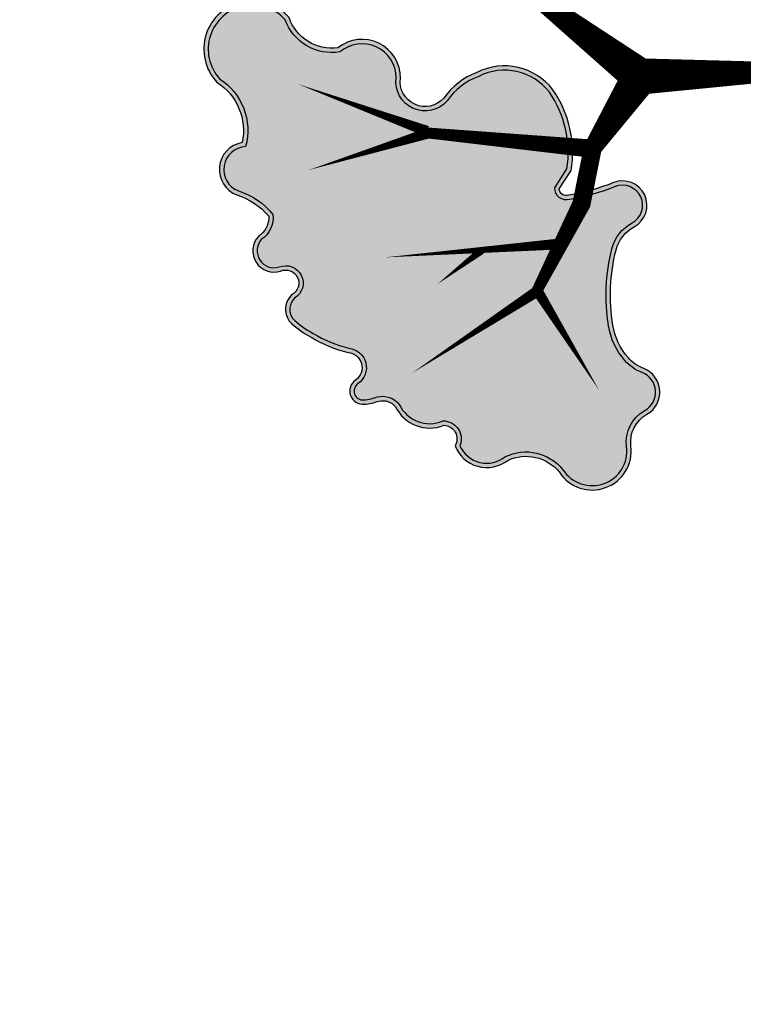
# Model space of a CAD drawing. Header units: metres. Extents: x -499360 to 60282433, y -11592314 to 5708004.
# Tile 26 of 128: x 32353314 to 32353325, y 5707902 to 5707917. Entities that reach past the tile are written whole.
import ezdxf

# ---------------------------------------------------------------- set-up
doc = ezdxf.new("R2010")
doc.units = ezdxf.units.M
doc.header["$LTSCALE"] = 0.75
doc.layers.get('0').update_dxf_attribs({"linetype": 'CONTINUOUS'})
for name, color, linetype, transparency in [('10414944$0$PF-Krone', 33, 'CONTINUOUS', 0.7), ('10414944$0$PF-Krone_SOL', 70, 'CONTINUOUS', 0.7), ('10414944$0$ST-Baum', 7, 'CONTINUOUS', 0.7)]:
    doc.layers.add(name, color=color, linetype=linetype, transparency=transparency)
doc.layers.add('10414944$0$PF-Stamm', color=7, linetype='CONTINUOUS', true_color=0x5f5144, transparency=0.7)

# ---------------------------------------------------------------- blocks, each defined once
blk = doc.blocks.new('10414944$0$PF-BAUM_12')
at = {"layer": '10414944$0$PF-Krone_SOL', "transparency": 33554457}
h = blk.add_hatch(color=256, dxfattribs=at)
h.dxf.hatch_style = 1
h.set_gradient(color1=(88, 186, 72), color2=(175, 217, 170), tint=1, name='INVSPHERICAL')
edge = h.paths.add_edge_path()
edge.add_arc((-1.2758, 1.3994), 0.541, 250.24695, 303.42795)
edge.add_arc((-0.5984, 0.4188), 0.6511, 94.3691, 125.64085, ccw=False)
edge.add_arc((-0.5871, 0.2707), 0.7996, 79.90604, 94.3691, ccw=False)
edge.add_arc((-0.4074, 1.2805), 0.2261, 259.90604, 345.03676)
edge.add_arc((3.3556, 0.2748), 3.669, 162.18441, 165.03676, ccw=False)
edge.add_arc((-0.2456, 1.4321), 0.1137, 342.18441, 421.4181)
edge.add_arc((-0.3772, 1.1907), 0.3886, 61.4181, 105.41791)
edge.add_arc((-0.4936, 1.6129), 0.0494, 76.86771, 285.41791, ccw=False)
edge.add_arc((-0.4342, 1.767), 0.1165, 245.55227, 317.8819)
edge.add_arc((-0.4413, 1.8543), 0.1901, 299.50673, 335.70732)
edge.add_arc((-0.3904, 1.8889), 0.1664, 317.30956, 366.51685)
edge.add_arc((-0.3153, 1.9138), 0.0904, 356.14997, 452.32983)
edge.add_arc((-0.2837, 2.1143), 0.1157, 186.39549, 252.21854, ccw=False)
edge.add_arc((-0.1459, 2.1399), 0.2556, 124.29677, 188.65244, ccw=False)
edge.add_arc((-0.3624, 2.4158), 0.0972, 318.21291, 468.93962)
edge.add_arc((-0.4455, 2.5549), 0.0698, 219.68848, 317.56803, ccw=False)
edge.add_arc((-0.5987, 2.0825), 0.4392, 76.91022, 116.54495)
edge.add_arc((-1.4951, 4.5572), 2.1964, 281.7611, 288.58893, ccw=False)
edge.add_arc((-1.0114, 0.8578), 1.5496, 91.33232, 98.00209)
edge.add_arc((-1.1102, 1.691), 0.7109, 99.4638, 131.76215)
edge.add_arc((-1.4773, 2.1554), 0.1252, 148.24675, 256.0758)
edge.add_arc((-1.5238, 1.968), 0.068, -114.95559, 76.0758, ccw=False)
edge.add_arc((-1.6369, 1.7248), 0.2002, 65.04441, 122.10831)
edge.add_arc((-1.7899, 1.9686), 0.0876, 221.63135, 302.10831, ccw=False)
edge.add_arc((-1.9603, 1.8172), 0.1403, 41.63135, 166.86476)
edge.add_arc((-2.3449, 1.9519), 0.2684, 321.94948, 337.47523, ccw=False)
edge.add_line((-2.1335, 1.7864), (-2.2407, 1.6721))
edge.add_arc((-2.0502, 1.5575), 0.2224, 148.95684, 261.83304)
edge.add_arc((-2.0149, 1.0239), 0.3205, 78.77175, 102.0334, ccw=False)
edge.add_arc((0.8412, 15.4111), 14.3475, 258.77175, 259.65948)
edge.add_arc((-1.7568, 1.1728), 0.1259, 30.35605, 79.65948, ccw=False)
edge.add_arc((-1.8871, 1.0965), 0.2769, -0.49344, 30.35605, ccw=False)
edge.add_arc((-1.3602, 1.092), 0.25, 179.50656, 221.3188)
edge.add_line((-1.548, 0.9269), (-1.4587, 0.8902))
edge = h.paths.add_edge_path()
edge.add_arc((-2.0595, -1.0849), 0.2169, 117.74302, 251.42792, ccw=False)
edge.add_arc((-2.2535, -0.7961), 0.1343, 313.86708, 413.87286)
edge.add_arc((-1.1381, 0.5382), 1.6051, 221.524, 229.78899, ccw=False)
edge.add_arc((-2.2843, -0.4137), 0.1251, 108.79801, 243.70289, ccw=False)
edge.add_arc((-2.2657, -0.171), 0.1376, 244.61148, 299.82424)
edge.add_arc((-2.4922, 0.2242), 0.593, 299.82424, 314.8752)
edge.add_arc((-2.3634, 0.0948), 0.4104, 314.8752, 336.56068)
edge.add_arc((-2.0604, -0.1191), 0.0893, 34.54703, 142.23332)
edge.add_arc((-2.2509, -0.0174), 0.1288, 205.94005, 338.60504, ccw=False)
edge.add_arc((-1.1082, 0.8264), 1.5473, 211.54423, 215.57485, ccw=False)
edge.add_arc((-2.1647, 0.1359), 0.2879, 123.29344, 204.40631, ccw=False)
edge.add_arc((-2.4675, 0.6266), 0.289, 300.05521, 335.40006)
edge.add_arc((-2.1302, 0.4722), 0.0819, 58.40023, 155.40006, ccw=False)
edge.add_arc((-2.0455, 0.6099), 0.0798, 238.40023, 306.42037)
edge.add_arc((-2.2163, 0.8415), 0.3675, 306.42037, 341.49291)
edge.add_arc((-1.7884, 0.6982), 0.0838, 72.42881, 161.49291, ccw=False)
edge.add_arc((-1.597, 1.3024), 0.5499, 252.42881, 281.6379)
edge.add_arc((-1.3833, 0.6006), 0.1928, 8.24792, 122.23097, ccw=False)
edge.add_arc((1.4313, 0.4424), 2.6303, 175.94647, 181.0704)
edge.add_arc((-2.004, 0.487), 0.8109, 332.60613, 353.35791, ccw=False)
edge.add_arc((-1.1696, 0.0546), 0.1289, 152.60613, 239.81282)
edge.add_arc((-1.5709, -0.6354), 0.6693, 44.46317, 59.81282, ccw=False)
edge.add_arc((-1.2417, -0.3122), 0.208, -40.16629, 44.46317, ccw=False)
edge.add_arc((-1.7965, -0.0425), 0.8201, 308.5293, 330.49613, ccw=False)
edge.add_arc((-1.2134, -0.8063), 0.142, 120.58152, 237.17398)
edge.add_arc((-1.3033, -1.1297), 0.2045, -64.491, 86.39602, ccw=False)
edge.add_arc((-1.343, -1.1115), 0.2397, 240.47541, 302.23358, ccw=False)
edge.add_arc((-1.2125, -0.7918), 0.5839, 226.36645, 244.79518, ccw=False)
edge.add_arc((-0.7205, -0.1508), 1.3901, 222.94294, 229.9249, ccw=False)
edge.add_arc((-1.7937, -1.1495), 0.076, 42.91905, 173.49923)
edge.add_arc((-2.058, -1.1133), 0.1908, 248.28955, 351.67144, ccw=False)
edge = h.paths.add_edge_path()
edge.add_arc((1.2059, -0.0381), 0.6649, 150.77336, 194.55575)
edge.add_arc((0.911, -0.0942), 0.3659, 197.65987, 276.75263)
edge.add_arc((0.9525, -0.0442), 0.4134, 270.21516, 305.52412)
edge.add_arc((1.2637, -0.512), 0.1494, -27.72253, 118.39088, ccw=False)
edge.add_arc((1.6106, -0.6627), 0.2295, 159.27348, 288.79741)
edge.add_arc((1.6267, -1.1446), 0.2709, -1.08302, 77.66915, ccw=False)
edge.add_arc((2.1687, -1.0477), 0.2897, 200.61319, 382.93371)
edge.add_arc((2.7072, -0.7257), 0.3429, 147.82265, 217.59096, ccw=False)
edge.add_arc((2.4468, -0.3829), 0.1629, 259.44798, 409.15154)
edge.add_arc((2.7989, 0.0617), 0.4045, 199.71733, 232.62112, ccw=False)
edge.add_arc((2.5485, -0.1163), 0.1368, 103.25927, 162.29814, ccw=False)
edge.add_arc((2.4584, 0.1299), 0.1274, 297.47519, 447.50208)
edge.add_arc((2.4597, 0.3353), 0.0783, 98.81569, 273.11837, ccw=False)
edge.add_arc((2.4, 0.5247), 0.1217, 293.02703, 374.92908)
edge.add_arc((2.0245, 0.3266), 0.5439, 24.94831, 42.11835)
edge.add_arc((1.7775, 0.1571), 0.8417, 39.39937, 55.74996)
edge.add_arc((2.2887, 0.9354), 0.0906, 104.71311, 245.58293, ccw=False)
edge.add_arc((2.2455, 1.1001), 0.0797, 284.71311, 435.28689)
edge.add_arc((2.1786, 0.8455), 0.3429, 75.28689, 90.15444)
edge.add_arc((2.192, 1.2908), 0.1034, 200.54383, 262.03398, ccw=False)
edge.add_arc((1.8708, 1.2323), 0.2255, 5.65523, 92.28552)
edge.add_arc((1.8923, 1.533), 0.0813, 129.46734, 248.0142, ccw=False)
edge.add_arc((1.6377, 1.5925), 0.2029, 0.94133, 108.02708)
edge.add_arc((1.5516, 2.0411), 0.2568, 198.80376, 275.23109, ccw=False)
edge.add_arc((1.081, 1.9053), 0.2335, 13.10923, 167.22877)
edge.add_arc((0.6671, 1.9992), 0.1909, 279.30028, 347.22877, ccw=False)
edge.add_arc((0.7224, 1.6615), 0.1513, 99.30028, 228.80917)
edge.add_arc((0.4652, 1.3676), 0.2392, 21.17444, 48.80917, ccw=False)
edge.add_arc((0.3242, 1.313), 0.3904, -10.78567, 21.17444, ccw=False)
edge.add_arc((-0.3793, 1.447), 1.1066, 325.74486, 349.21433, ccw=False)
edge.add_arc((0.3558, 0.9464), 0.2172, 278.26632, 325.74486, ccw=False)
edge.add_arc((0.408, 0.5869), 0.146, 98.26632, 271.67308)
edge.add_arc((0.4514, -0.8972), 1.3387, 79.76747, 91.67308, ccw=False)
edge.add_arc((0.6892, 0.3779), 0.0423, -16.43247, 90.01007, ccw=False)
edge.add_line((0.7298, 0.3659), (0.6257, 0.2866))
edge = h.paths.add_edge_path()
edge.add_arc((-1.5552, -2.2569), 0.1724, 12.6189, 77.74549)
edge.add_arc((-1.4977, -1.992), 0.0986, 164.18162, 257.74549, ccw=False)
edge.add_arc((-1.7215, -1.8391), 0.1803, 315.6358, 396.22469)
edge.add_arc((-1.4722, -1.6964), 0.1099, 56.01675, 199.16563, ccw=False)
edge.add_arc((-1.3562, -1.5375), 0.087, 231.18436, 306.609)
edge.add_arc((-1.4968, -1.2476), 0.4081, 298.1575, 320.42177)
edge.add_arc((-1.118, -1.5607), 0.0835, 20.65344, 140.42177, ccw=False)
edge.add_arc((-0.9321, -1.4907), 0.1152, 200.65344, 324.15715)
edge.add_arc((-0.5981, -1.7319), 0.2968, 125.84331, 144.15715, ccw=False)
edge.add_arc((-1.1307, -0.9947), 0.6126, 305.84331, 313.76829)
edge.add_arc((-0.6402, -1.5068), 0.0965, 35.28302, 133.76829, ccw=False)
edge.add_arc((-0.4573, -1.4114), 0.1114, 200.86529, 329.80166)
edge.add_arc((5.9643, -14.9126), 14.8587, 114.56415, 115.19461, ccw=False)
edge.add_arc((-0.1458, -1.5341), 0.1511, 81.99944, 116.28381, ccw=False)
edge.add_arc((-0.1295, -1.2153), 0.1692, 271.62381, 322.4573)
edge.add_arc((0.4219, -2.3582), 1.1204, 101.73914, 111.86365, ccw=False)
edge.add_arc((0.2817, -1.7045), 0.4518, 61.04926, 101.19464, ccw=False)
edge.add_arc((0.4293, -1.462), 0.1686, -13.32973, 65.05413, ccw=False)
edge.add_arc((0.701, -1.5438), 0.116, 158.25367, 207.02434)
edge.add_arc((0.7267, -1.4357), 0.2061, 231.26264, 284.37765)
edge.add_arc((0.7594, -1.468), 0.1684, 276.3107, 373.18881)
edge.add_arc((1.0623, -1.3226), 0.1754, 121.90959, 217.58272, ccw=False)
edge.add_arc((1.2009, -1.5786), 0.4663, 12.49632, 119.74162, ccw=False)
edge.add_arc((1.5062, -1.4974), 0.1512, -66.22517, 7.47872, ccw=False)
edge.add_arc((1.5907, -1.7479), 0.1146, 101.81964, 224.43431)
edge.add_arc((1.3238, -2.0366), 0.2788, -26.98815, 48.41698, ccw=False)
edge.add_arc((1.3365, -2.0229), 0.2743, 258.99086, 329.2486, ccw=False)
edge.add_arc((1.6618, -1.4757), 0.8996, 229.3858, 245.17635, ccw=False)
edge.add_arc((0.9994, -2.237), 0.1097, 45.60372, 249.24478)
edge.add_arc((0.8451, -2.4465), 0.1573, -95.43505, 42.77878, ccw=False)
edge.add_arc((0.8007, -2.2203), 0.3839, 232.79997, 274.40743, ccw=False)
edge.add_arc((0.4866, -2.6064), 0.1147, 44.402, 165.1103)
edge.add_arc((0.2716, -2.5387), 0.1109, 123.38517, 339.85568, ccw=False)
edge.add_arc((0.9022, -2.3675), 0.6961, 164.26035, 186.48033, ccw=False)
edge.add_arc((0.1064, -2.2008), 0.1278, 9.9652, 176.7192)
edge.add_arc((-48.3159, -1.4499), 48.3004, 358.76613, 359.11787, ccw=False)
edge.add_arc((-0.3152, -2.3669), 0.3137, 290.47286, 336.89978, ccw=False)
edge.add_arc((-0.2908, -2.4562), 0.2217, 213.88393, 292.64339, ccw=False)
edge.add_arc((-0.5922, -2.5593), 0.1191, 350.14402, 508.44337)
edge.add_arc((-0.7458, -2.3559), 0.1504, 180.14857, 290.27908, ccw=False)
edge.add_arc((-1.1241, -2.4703), 0.2548, 26.59219, 75.66559)
edge.add_arc((-1.166, -2.6346), 0.4243, 75.66559, 104.33441)
edge.add_arc((-1.3217, -2.0253), 0.2045, 251.40462, 284.33441, ccw=False)
at = {"layer": '10414944$0$PF-Krone'}
for points in [[(0.6257, 0.2866, 0.193395), (0.5624, -0.2052, 0.359494), (0.9541, -0.4575, 0.155295), (1.1927, -0.3806, -0.740727), (1.396, -0.5815, 0.634154), (1.6845, -0.88, -0.357816), (1.8975, -1.1497, 1.020458), (2.4355, -0.9348, -0.314188), (2.417, -0.5431, 0.765274), (2.5534, -0.2597, -0.144564), (2.4182, -0.0747, -0.263459), (2.5171, 0.0169, 0.767513), (2.4639, 0.2571, -0.951478), (2.4477, 0.4126, 0.373398), (2.5177, 0.556, 0.075059), (2.428, 0.6914, 0.071464), (2.2513, 0.8529, -0.705879), (2.2657, 1.023, 0.771312), (2.2657, 1.1771, 0.064963), (2.1777, 1.1884, -0.27493), (2.0952, 1.2545, 0.397091), (1.8618, 1.4576, -0.568927), (1.8406, 1.5958, 0.504511), (1.575, 1.7854, -0.346415), (1.3085, 1.9583, 0.796288), (0.8532, 1.957, -0.305389), (0.698, 1.8108, 0.634062), (0.6227, 1.5476, -0.121167), (0.6883, 1.454, -0.140363), (0.7077, 1.2399, -0.102764), (0.5353, 0.8241, -0.21018), (0.387, 0.7314, 0.944057), (0.4123, 0.4409, -0.051995), (0.6892, 0.4202, -0.500995), (0.7298, 0.3659)], [(0.6458, 0.2692, 0.190937), (0.5874, -0.198, 0.360145), (0.9525, -0.4315, 0.157291), (1.1788, -0.3585, -0.740752), (1.4198, -0.5921, 0.643471), (1.6826, -0.853, -0.360113), (1.9236, -1.145, 1.005174), (2.4128, -0.9479, -0.325759), (2.4055, -0.5134, 0.812791), (2.5369, -0.2798, -0.149118), (2.3909, -0.0755, -0.272395), (2.5077, 0.0413, 0.751835), (2.4639, 0.2311, -0.928423), (2.4401, 0.4377, 0.358623), (2.4931, 0.5472, 0.074197), (2.4083, 0.6744, 0.071015), (2.2383, 0.8302, -0.698214), (2.2591, 1.0482, 0.771312), (2.2591, 1.152, 0.066315), (2.1761, 1.1624, -0.286763), (2.0696, 1.2488, 0.408934), (1.8579, 1.4313, -0.545784), (1.8141, 1.6065, 0.489703), (1.5804, 1.7598, -0.350827), (1.2834, 1.9512, 0.798701), (0.8786, 1.9512, -0.305389), (0.7022, 1.7851, 0.634062), (0.6399, 1.5672, -0.121167), (0.7125, 1.4634, -0.140363), (0.7333, 1.235, -0.102764), (0.5568, 0.8095, -0.21018), (0.3908, 0.7057, 0.944057), (0.4115, 0.4669, -0.051616), (0.6918, 0.4462, -0.532673), (0.7514, 0.3497)]]:
    blk.add_lwpolyline(points, format="xyb", close=True, dxfattribs=at)
at = {"layer": '10414944$0$PF-Stamm'}
for points in [[(0.0456, -0.1011, 0.2167, 0.1084, 0), (-0.7801, 0.1666, 0.1084, 0.065, 0), (-0.4991, 0.6653, 0.065, 0.0433, 0), (-0.5991, 1.1076, 0.0433, 0.0433, 0), (-0.4753, 1.4051, 0.065, 1.976742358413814e-14, 0), (-0.3709, 1.869, 0, 0, 0)], [(0.0456, -0.1011, 0.2167, 0.1084, 0), (0.458, 0.2037, 0.1084, 0.1084, 0), (0.6352, 0.4942, 0.1084, 0.065, 0), (1.0621, 0.8906, 0.065, 0, 0), (0.9169, 1.5817, 0, 0, 0)], [(1.0734, 0.8981, 0.065, 0, 0), (1.9382, 1.1002, 0, 0, 0)], [(0.8405, 0.6849, 0.0657, 0.065, 0), (0.8408, 0.6755, 0.065, 0, 0), (1.8499, 0.3936, 0, 0, 0)], [(1.2915, 0.5526, 0.0455, 1.248468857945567e-14, 0), (1.6095, 0.6515, 0, 0, 0)], [(0.4766, 0.1999, 0.1084, 0.065, 0), (1.3496, -0.2158, 0.065, 0, 0), (2.1032, -0.2533, 0, 0, 0)], [(0.0456, -0.1011, 0.2167, 0.1084, 0), (0.4458, -0.7261, 0.1084, 0.1084, 0), (0.3792, -1.2094, 0.1084, 0.065, 0), (0.5139, -1.7227, 0.065, 2.236840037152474e-14, 0), (1.3267, -1.9065, 0, 0, 0)], [(1.3551, -0.2293, 0.065, 0, 0), (1.9846, -0.7587, 0, 0, 0), (1.9985, -0.7574, 0, 0, 0)]]:
    blk.add_lwpolyline(points, format="xyseb", dxfattribs=at)
blk = doc.blocks.new('10414944')
at = {"layer": '10414944$0$ST-Baum', "xscale": 2.5869693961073, "yscale": 2.5869693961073, "zscale": 1.077903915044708, "rotation": 200}
blk.add_blockref('10414944$0$PF-BAUM_12', (32353324.011, 5707916.377), dxfattribs=at)

msp = doc.modelspace()

# ---------------------------------------------------------------- block references
msp.add_blockref('10414944', (0, 0))

doc.saveas('drawing.dxf')
